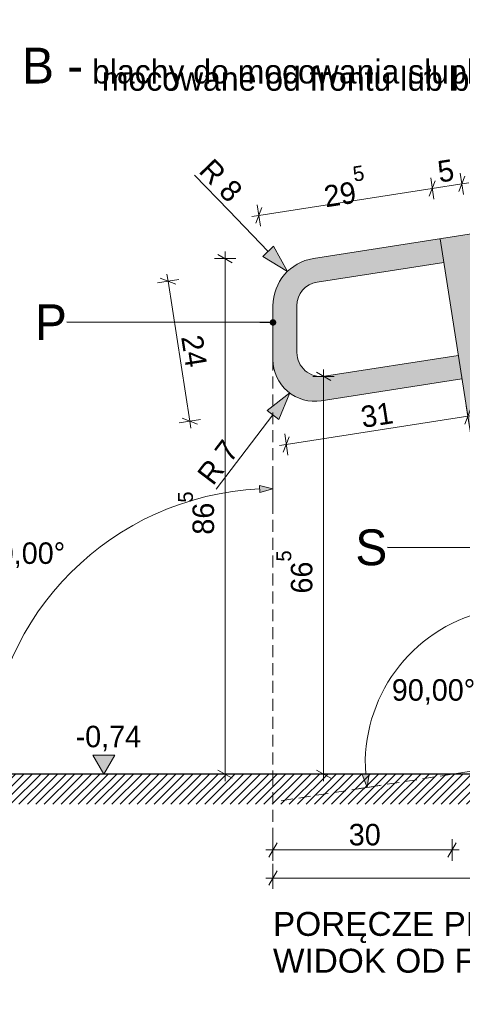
# Model space of a CAD drawing. Extents: x -445637 to -363038, y -16784 to 2261.
# Tile 10 of 29: x -440579 to -439838, y -13455 to -11806. Entities that reach past the tile are written whole.
import ezdxf

# ---------------------------------------------------------------- set-up
doc = ezdxf.new("R2010")
doc.units = 0
doc.header["$MEASUREMENT"] = 0
doc.linetypes.add('Krawędzie ukryte', pattern=[30, 20, -10])
for name, color, linetype, lineweight in [('0_Nr_Pióra__21', 7, 'Continuous', 13), ('0_Nr_Pióra__5', 7, 'Continuous', 13), ('Arch balustrady_Nr_Pióra__5', 7, 'Continuous', 13), ('Arch opisy_Nr_Pióra__21', 7, 'Continuous', 13), ('ARCH TABELA_Nr_Pióra__7', 7, 'Continuous', 13), ('arch wypelnienia_Nr_Pióra__21', 7, 'Continuous', 13), ('INWENT TEREN_Nr_Pióra__1', 7, 'Continuous', 25), ('INWENT WYMIARY_Nr_Pióra__21', 7, 'Continuous', 13), ('Istniejące schody_Nr_Pióra__5', 7, 'Continuous', 13)]:
    doc.layers.add(name, color=color, linetype=linetype, lineweight=lineweight)
doc.layers.add('arch wypelnienia_Nr_Pióra__2', color=7, linetype='Continuous', lineweight=13, true_color=0x7f7f7f)
doc.layers.add('INWENT WYMIARY', color=7, linetype='Continuous')
doc.styles.add('GENERATED_STYLE_1', font='txt')
doc.styles.add('GENERATED_STYLE_2', font='txt')
doc.styles.add('GENERATED_STYLE_3', font='txt')
doc.styles.add('GENERATED_STYLE_6', font='arial.ttf')
doc.dimstyles.new('GENERATED_STYLE__1', dxfattribs={"dimtxt": 35.999999, "dimasz": 18.24, "dimexe": 0.18, "dimexo": 0, "dimgap": 0.09, "dimtad": 1, "dimdec": 0, "dimlfac": 0.1, "dimzin": 0, "dimdsep": 46, "dimtxsty": 'GENERATED_STYLE_1', "dimblk": 'ARROWHEAD_2', "dimblk1": 'ARROWHEAD_2', "dimblk2": 'ARROWHEAD_2', "dimcen": 0.09, "dimclrd": 7, "dimclre": 7, "dimclrt": 7, "dimazin": 0, "dimtfac": 1, "dimtdec": 4, "dimtmove": 0, "dimatfit": 3, "dimfxl": 0, "dimtolj": 1, "dimtzin": 0, "dimarcsym": 0})
doc.dimstyles.new('GENERATED_STYLE__3', dxfattribs={"dimtxt": 35.999999, "dimasz": 18.24, "dimexe": 0.18, "dimexo": 0, "dimgap": 0.09, "dimtad": 1, "dimtih": 1, "dimtoh": 1, "dimdec": 0, "dimlfac": 0.1, "dimzin": 0, "dimdsep": 46, "dimtxsty": 'GENERATED_STYLE_1', "dimblk": 'ARROWHEAD_2', "dimblk1": 'ARROWHEAD_2', "dimblk2": 'ARROWHEAD_2', "dimcen": 0.09, "dimclrd": 7, "dimclre": 7, "dimclrt": 7, "dimazin": 0, "dimtfac": 1, "dimtdec": 4, "dimtmove": 0, "dimatfit": 3, "dimfxl": 0, "dimtolj": 1, "dimtzin": 0, "dimarcsym": 0})
doc.dimstyles.new('GENERATED_STYLE__4', dxfattribs={"dimtxt": 35.999999, "dimasz": 45.6, "dimexe": 0.18, "dimexo": 40, "dimgap": 0.09, "dimtad": 1, "dimdec": 0, "dimlfac": 0.1, "dimzin": 0, "dimdsep": 46, "dimtxsty": 'GENERATED_STYLE_1', "dimblk": 'ARROWHEAD_5', "dimblk1": 'ARROWHEAD_5', "dimblk2": 'ARROWHEAD_5', "dimcen": 0.09, "dimclrd": 7, "dimclre": 7, "dimclrt": 7, "dimazin": 0, "dimtfac": 1, "dimtdec": 4, "dimtmove": 0, "dimatfit": 3, "dimfxl": 0, "dimtolj": 1, "dimtzin": 0, "dimarcsym": 0})
doc.dimstyles.new('GENERATED_STYLE__5', dxfattribs={"dimtxt": 35.999999, "dimasz": 22.028986, "dimexe": 0.18, "dimexo": 40, "dimgap": 0.09, "dimtad": 1, "dimtih": 1, "dimtoh": 1, "dimdec": 0, "dimzin": 0, "dimdsep": 46, "dimtxsty": 'GENERATED_STYLE_1', "dimblk": 'ARROWHEAD_5', "dimblk1": 'ARROWHEAD_5', "dimblk2": 'ARROWHEAD_5', "dimcen": 0.09, "dimclrd": 7, "dimclre": 7, "dimclrt": 7, "dimazin": 0, "dimtfac": 1, "dimtdec": 4, "dimtmove": 2, "dimatfit": 3, "dimfxl": 0, "dimtolj": 1, "dimtzin": 0, "dimarcsym": 0})
doc.dimstyles.new('GENERATED_STYLE__6', dxfattribs={"dimtxt": 35.999999, "dimasz": 22.028986, "dimexe": 0.18, "dimexo": 40, "dimgap": 0.09, "dimtad": 1, "dimtih": 1, "dimtoh": 1, "dimdec": 0, "dimzin": 0, "dimdsep": 46, "dimtxsty": 'GENERATED_STYLE_1', "dimblk": 'ARROWHEAD_5', "dimblk1": 'ARROWHEAD_5', "dimblk2": 'ARROWHEAD_5', "dimcen": 0.09, "dimclrd": 7, "dimclre": 7, "dimclrt": 7, "dimazin": 0, "dimtfac": 1, "dimtdec": 4, "dimtmove": 0, "dimatfit": 3, "dimfxl": 0, "dimtolj": 1, "dimtzin": 0, "dimarcsym": 0})
doc.dimstyles.new('GENERATED_STYLE__7', dxfattribs={"dimtxt": 0.18, "dimasz": 21.888, "dimexe": 0.18, "dimexo": 0.0625, "dimgap": 0.09, "dimtad": 0, "dimtih": 1, "dimtoh": 1, "dimdec": 4, "dimzin": 0, "dimdsep": 46, "dimcen": 0.09, "dimadec": 0, "dimazin": 0, "dimtfac": 1, "dimtdec": 4, "dimtmove": 0, "dimatfit": 3, "dimldrblk": 'ARROWHEAD_11', "dimfxl": 0, "dimtolj": 1, "dimtzin": 0, "dimarcsym": 0})

# ---------------------------------------------------------------- blocks, each defined once
blk = doc.blocks.new('Wymiary_2', base_point=(-440438.2, -13069.6))
at = {"layer": 'INWENT WYMIARY_Nr_Pióra__21', "linetype": 'Continuous'}
blk.add_hatch(color=256, dxfattribs=at).paths.add_polyline_path([(-440438.2, -13069.6), (-440456.8, -13037.6), (-440419.6, -13037.6)], flags=0)
for p, q in [((-440438.2, -13069.6), (-440456.8, -13037.6)), ((-440456.8, -13037.6), (-440419.6, -13037.6)), ((-440419.6, -13037.6), (-440438.2, -13069.6)), ((-440438.2, -13069.6), (-440462.2, -13069.6)), ((-440438.2, -13069.6), (-440414.2, -13069.6))]:
    blk.add_line(p, q, dxfattribs=at)
at = {"layer": 'INWENT WYMIARY_Nr_Pióra__21', "insert": (-440485.5, -13031.2), "char_height": 36, "attachment_point": 7, "style": 'GENERATED_STYLE_1'}
blk.add_mtext('{-0,74}', dxfattribs=at)
blk = doc.blocks.new('*D27')
at = {"layer": 'INWENT WYMIARY_Nr_Pióra__21', "linetype": 'Continuous'}
for p, q in [((-440317.7, -12248.6), (-440343.6, -12238.6)), ((-440332.4, -12232), (-440330.6, -12243.6)), ((-440348.4, -12246.4), (-440312.8, -12240.8)), ((-440330.6, -12243.6), (-440294.1, -12478.4)), ((-440311.9, -12481.2), (-440276.3, -12475.6)), ((-440307, -12473.4), (-440281.2, -12483.4)), ((-440294.1, -12478.4), (-440292.3, -12490))]:
    blk.add_line(p, q, dxfattribs=at)
at = {"layer": 'INWENT WYMIARY_Nr_Pióra__21', "insert": (-440308.8, -12337.1), "char_height": 36, "attachment_point": 7, "rotation": 278.8391, "style": 'GENERATED_STYLE_1'}
blk.add_mtext('{24}', dxfattribs=at)
blk = doc.blocks.new('ARROWHEAD_2')
at = {"color": 0, "linetype": 'Continuous', "lineweight": 0}
for p, q in [((0, 0), (-1, 0)), ((-0.378, -0.655), (0.378, 0.655))]:
    blk.add_line(p, q, dxfattribs=at)
blk = doc.blocks.new('*D28')
at = {"layer": 'INWENT WYMIARY_Nr_Pióra__21', "linetype": 'Continuous'}
for p, q in [((-440217, -12205.7), (-440253, -12205.7)), ((-440223, -12212.7), (-440247, -12198.8)), ((-440235, -12205.7), (-440235, -12194)), ((-440235, -13069.6), (-440235, -12205.7)), ((-440247, -13062.7), (-440223, -13076.5)), ((-440217, -13069.6), (-440253, -13069.6)), ((-440235, -13081.4), (-440235, -13069.6))]:
    blk.add_line(p, q, dxfattribs=at)
at = {"layer": 'INWENT WYMIARY_Nr_Pióra__21', "insert": (-440253.2, -12668.3), "char_height": 36, "attachment_point": 7, "rotation": 90, "style": 'GENERATED_STYLE_2'}
blk.add_mtext('{86\\A1{\\H0.7x;\\S5^  ;}}', dxfattribs=at)
blk = doc.blocks.new('*D29')
at = {"layer": 'INWENT WYMIARY_Nr_Pióra__21', "linetype": 'Continuous'}
for p, q in [((-440052.3, -12403.1), (-440088.3, -12403.1)), ((-440058.3, -12410), (-440082.3, -12396.2)), ((-440070.3, -12403.1), (-440070.3, -12391.4)), ((-440070.3, -13069.6), (-440070.3, -12403.1)), ((-440082.3, -13062.7), (-440058.3, -13076.5)), ((-440052.3, -13069.6), (-440088.3, -13069.6)), ((-440070.3, -13081.4), (-440070.3, -13069.6))]:
    blk.add_line(p, q, dxfattribs=at)
at = {"layer": 'INWENT WYMIARY_Nr_Pióra__21', "insert": (-440088.5, -12767), "char_height": 36, "attachment_point": 7, "rotation": 90, "style": 'GENERATED_STYLE_2'}
blk.add_mtext('{66\\A1{\\H0.7x;\\S5^  ;}}', dxfattribs=at)
blk = doc.blocks.new('*D59')
at = {"layer": 'INWENT WYMIARY_Nr_Pióra__21', "linetype": 'Continuous'}
for p, q in [((-439843.7, -12093.5), (-439833.7, -12067.7)), ((-439841.4, -12062.8), (-439835.9, -12098.4)), ((-439893.1, -12101.2), (-439883.1, -12075.4)), ((-439838.7, -12080.6), (-439888.1, -12088.3)), ((-439827.1, -12078.8), (-439838.7, -12080.6))]:
    blk.add_line(p, q, dxfattribs=at)
at = {"layer": 'INWENT WYMIARY_Nr_Pióra__21', "char_height": 36, "attachment_point": 7, "rotation": 8.8391}
for s, insert, style in [('{5}', (-439875.9, -12079.1), 'GENERATED_STYLE_1'), ('{29\\A1{\\H0.7x;\\S5^  ;}}', (-440066.4, -12120.6), 'GENERATED_STYLE_2')]:
    blk.add_mtext(s, dxfattribs=dict(at, insert=insert, style=style))
blk = doc.blocks.new('*D60')
at = {"layer": 'INWENT WYMIARY_Nr_Pióra__21', "linetype": 'Continuous'}
for p, q in [((-439890.8, -12070.5), (-439885.3, -12106.1)), ((-439888.1, -12088.3), (-440178.5, -12133.5)), ((-439893.1, -12101.2), (-439883.1, -12075.4)), ((-439838.7, -12080.6), (-439888.1, -12088.3)), ((-440173.5, -12120.5), (-440183.5, -12146.4)), ((-440181.2, -12115.7), (-440175.7, -12151.3)), ((-440178.5, -12133.5), (-440190.1, -12135.3))]:
    blk.add_line(p, q, dxfattribs=at)
at = {"layer": 'INWENT WYMIARY_Nr_Pióra__21', "char_height": 36, "attachment_point": 7, "rotation": 8.8391}
for s, insert, style in [('{5}', (-439875.9, -12079.1), 'GENERATED_STYLE_1'), ('{29\\A1{\\H0.7x;\\S5^  ;}}', (-440066.4, -12120.6), 'GENERATED_STYLE_2')]:
    blk.add_mtext(s, dxfattribs=dict(at, insert=insert, style=style))
blk = doc.blocks.new('*D61')
at = {"layer": 'INWENT WYMIARY_Nr_Pióra__21', "linetype": 'Continuous'}
for p, q in [((-439825.9, -12487.9), (-439831.5, -12452.3)), ((-440132.6, -12517.3), (-439828.7, -12470.1)), ((-439823.7, -12457.2), (-439833.7, -12483)), ((-439828.7, -12470.1), (-439779.3, -12462.4)), ((-440129.8, -12535.1), (-440135.3, -12499.6)), ((-440144.2, -12519.1), (-440132.6, -12517.3)), ((-440127.6, -12504.4), (-440137.6, -12530.3))]:
    blk.add_line(p, q, dxfattribs=at)
at = {"layer": 'INWENT WYMIARY_Nr_Pióra__21', "char_height": 36, "attachment_point": 7, "rotation": 8.8391}
for s, insert, style in [('{83\\A1{\\H0.7x;\\S5^  ;}}', (-439400.3, -12408.1), 'GENERATED_STYLE_2'), ('{5}', (-439816.5, -12460.9), 'GENERATED_STYLE_1'), ('{31}', (-440004.5, -12490.1), 'GENERATED_STYLE_1')]:
    blk.add_mtext(s, dxfattribs=dict(at, insert=insert, style=style))
blk = doc.blocks.new('*D62')
at = {"layer": 'INWENT WYMIARY_Nr_Pióra__21', "linetype": 'Continuous'}
for p, q in [((-439779.3, -12462.4), (-438955.2, -12334.3)), ((-439825.9, -12487.9), (-439831.5, -12452.3)), ((-439774.3, -12449.5), (-439784.3, -12475.3)), ((-439776.5, -12480.2), (-439782.1, -12444.6)), ((-439823.7, -12457.2), (-439833.7, -12483)), ((-439828.7, -12470.1), (-439779.3, -12462.4))]:
    blk.add_line(p, q, dxfattribs=at)
at = {"layer": 'INWENT WYMIARY_Nr_Pióra__21', "char_height": 36, "attachment_point": 7, "rotation": 8.8391}
for s, insert, style in [('{83\\A1{\\H0.7x;\\S5^  ;}}', (-439400.3, -12408.1), 'GENERATED_STYLE_2'), ('{5}', (-439816.5, -12460.9), 'GENERATED_STYLE_1'), ('{31}', (-440004.5, -12490.1), 'GENERATED_STYLE_1')]:
    blk.add_mtext(s, dxfattribs=dict(at, insert=insert, style=style))
blk = doc.blocks.new('*D63')
at = {"layer": 'INWENT WYMIARY_Nr_Pióra__21', "linetype": 'Continuous'}
for p, q in [((-438960.2, -12347.2), (-438950.2, -12321.3)), ((-438952.5, -12352), (-438958, -12316.5)), ((-439779.3, -12462.4), (-438955.2, -12334.3)), ((-438955.2, -12334.3), (-438943.6, -12332.4)), ((-439774.3, -12449.5), (-439784.3, -12475.3)), ((-439776.5, -12480.2), (-439782.1, -12444.6))]:
    blk.add_line(p, q, dxfattribs=at)
at = {"layer": 'INWENT WYMIARY_Nr_Pióra__21', "char_height": 36, "attachment_point": 7, "rotation": 8.8391}
for s, insert, style in [('{83\\A1{\\H0.7x;\\S5^  ;}}', (-439400.3, -12408.1), 'GENERATED_STYLE_2'), ('{5}', (-439816.5, -12460.9), 'GENERATED_STYLE_1'), ('{31}', (-440004.5, -12490.1), 'GENERATED_STYLE_1')]:
    blk.add_mtext(s, dxfattribs=dict(at, insert=insert, style=style))
blk = doc.blocks.new('*D95')
at = {"layer": 'INWENT WYMIARY_Nr_Pióra__21', "linetype": 'Continuous'}
for p, q in [((-440154.9, -13261.7), (-440154.9, -13225.7)), ((-434974.9, -13261.7), (-434974.9, -13225.7)), ((-440166.7, -13243.7), (-440154.9, -13243.7)), ((-440148, -13231.7), (-440161.9, -13255.7)), ((-440154.9, -13243.7), (-434974.9, -13243.7)), ((-434981.9, -13255.7), (-434968, -13231.7)), ((-434974.9, -13243.7), (-434963.2, -13243.7))]:
    blk.add_line(p, q, dxfattribs=at)
at = {"layer": 'INWENT WYMIARY_Nr_Pióra__21', "insert": (-437599.5, -13236.5), "char_height": 36, "attachment_point": 7, "style": 'GENERATED_STYLE_1'}
blk.add_mtext('{518}', dxfattribs=at)
blk = doc.blocks.new('*D161')
at = {"layer": 'INWENT WYMIARY_Nr_Pióra__21', "linetype": 'Continuous'}
for p, q in [((-440154.9, -13214.6), (-440154.9, -13178.6)), ((-439854.9, -13214.6), (-439854.9, -13178.6)), ((-440148, -13184.6), (-440161.9, -13208.6)), ((-439861.9, -13208.6), (-439848, -13184.6)), ((-440166.7, -13196.6), (-440154.9, -13196.6)), ((-440154.9, -13196.6), (-439854.9, -13196.6)), ((-439854.9, -13196.6), (-439843.2, -13196.6))]:
    blk.add_line(p, q, dxfattribs=at)
at = {"layer": 'INWENT WYMIARY_Nr_Pióra__21', "insert": (-440028, -13189.4), "char_height": 36, "attachment_point": 7, "style": 'GENERATED_STYLE_1'}
blk.add_mtext('{30}', dxfattribs=at)
blk = doc.blocks.new('*D190')
at = {"layer": '0_Nr_Pióra__21', "linetype": 'Continuous'}
blk.add_hatch(color=256, dxfattribs=at).paths.add_polyline_path([(-440130.5, -12227.2), (-440171.7, -12202.5), (-440153.8, -12185.3)], flags=0)
for p, q in [((-440229, -12125.3), (-440286.4, -12065.8)), ((-440162.7, -12193.9), (-440229, -12125.3)), ((-440171.7, -12202.5), (-440153.8, -12185.3)), ((-440130.5, -12227.2), (-440153.8, -12185.3)), ((-440130.5, -12227.2), (-440171.7, -12202.5))]:
    blk.add_line(p, q, dxfattribs=at)
at = {"layer": '0_Nr_Pióra__21', "insert": (-440281.3, -12060.8), "char_height": 36, "attachment_point": 7, "rotation": 314.008, "style": 'GENERATED_STYLE_1'}
blk.add_mtext('{R 8}', dxfattribs=at)
blk = doc.blocks.new('ARROWHEAD_5')
at = {"color": 0, "linetype": 'Continuous', "lineweight": 0}
blk.add_line((0, 0), (-1, 0), dxfattribs=at)
blk.add_solid([(-1, 0.2679), (0, 0), (-1, -0.2679), (-1, 0.2679)], dxfattribs=at)
blk = doc.blocks.new('*D192')
at = {"layer": '0_Nr_Pióra__21', "linetype": 'Continuous'}
blk.add_hatch(color=256, dxfattribs=at).paths.add_polyline_path([(-440126.9, -12430.8), (-440145.1, -12475.2), (-440164.9, -12460.1)], flags=0)
for p, q in [((-440126.9, -12430.8), (-440164.9, -12460.1)), ((-440126.9, -12430.8), (-440145.1, -12475.2)), ((-440155, -12467.7), (-440199.6, -12526.2)), ((-440145.1, -12475.2), (-440164.9, -12460.1)), ((-440199.6, -12526.2), (-440249.8, -12592))]:
    blk.add_line(p, q, dxfattribs=at)
at = {"layer": '0_Nr_Pióra__21', "insert": (-440255.5, -12587.7), "char_height": 36, "attachment_point": 7, "rotation": 52.6876, "style": 'GENERATED_STYLE_1'}
blk.add_mtext('{R 7}', dxfattribs=at)
blk = doc.blocks.new('*D198')
at = {"layer": '0_Nr_Pióra__5', "linetype": 'Continuous'}
for points in [[(-439778.6, -12792.6), (-439799.3, -12802.8), (-439801.7, -12791.1)], [(-439997.2, -13091.7), (-440005.7, -13070.2), (-439993.7, -13068.8)]]:
    blk.add_hatch(color=256, dxfattribs=at).paths.add_polyline_path(points, flags=0)
for p, q in [((-439778.6, -12792.6), (-439801.7, -12791.1)), ((-439799.3, -12802.8), (-439801.7, -12791.1)), ((-439778.6, -12792.6), (-439799.3, -12802.8)), ((-440005.7, -13070.2), (-439993.7, -13068.8)), ((-439997.2, -13091.7), (-440005.7, -13070.2)), ((-439997.2, -13091.7), (-439993.7, -13068.8)), ((-440018.7, -13095.1), (-439975.7, -13088.4))]:
    blk.add_line(p, q, dxfattribs=at)
blk.add_arc((-439738.3, -13051.5), 262, 103.7369, 183.9413, dxfattribs=at)
at = {"layer": '0_Nr_Pióra__21', "insert": (-439955.9, -12953.2), "char_height": 36, "attachment_point": 7, "style": 'GENERATED_STYLE_1'}
blk.add_mtext('{90,00°}', dxfattribs=at)
blk = doc.blocks.new('*D200')
at = {"layer": '0_Nr_Pióra__5', "linetype": 'Continuous'}
for points in [[(-440154.9, -12591.4), (-440177.2, -12597.9), (-440177.5, -12585.9)], [(-440633.2, -13069.6), (-440638.7, -13047.1), (-440626.7, -13047.4)]]:
    blk.add_hatch(color=256, dxfattribs=at).paths.add_polyline_path(points, flags=0)
for p, q in [((-440154.9, -12613.1), (-440154.9, -12569.6)), ((-440154.9, -12591.4), (-440177.5, -12585.9)), ((-440177.2, -12597.9), (-440177.5, -12585.9)), ((-440154.9, -12591.4), (-440177.2, -12597.9)), ((-440633.2, -13069.6), (-440638.7, -13047.1)), ((-440638.7, -13047.1), (-440626.7, -13047.4)), ((-440633.2, -13069.6), (-440626.7, -13047.4))]:
    blk.add_line(p, q, dxfattribs=at)
blk.add_arc((-440154.9, -13069.6), 478.3, 92.6828, 177.3172, dxfattribs=at)
at = {"layer": '0_Nr_Pióra__21', "insert": (-440642.6, -12724), "char_height": 36, "attachment_point": 7, "style": 'GENERATED_STYLE_1'}
blk.add_mtext('{90,00°}', dxfattribs=at)
blk = doc.blocks.new('ARROWHEAD_11')
at = {"color": 0, "linetype": 'Continuous', "lineweight": 0}
blk.add_line((0, 0), (-1, 0), dxfattribs=at)
at = {"color": 0, "linetype": 'Continuous', "lineweight": 0, "const_width": 0.25, "flags": 128}
blk.add_lwpolyline([(-0.125, 0, 1), (0.125, 0, 1)], format="xyb", close=True, dxfattribs=at)

msp = doc.modelspace()

# ---------------------------------------------------------------- hatches: boundary and pattern name
at = {"layer": 'arch wypelnienia_Nr_Pióra__2', "linetype": 'Continuous'}
h = msp.add_hatch(color=256, dxfattribs=at)
h.paths.add_polyline_path([(-440064.2, -12442.6, -0.501377), (-440154.9, -12373.5), (-440154.9, -12284.8, -0.369717), (-440087.2, -12205.7), (-435124.9, -11434.1), (-435124.9, -11259.4), (-435074.9, -11259.4), (-435074.9, -11426.3, -0.477508), (-434974.9, -11501.7), (-434974.9, -11592.8, -0.369717), (-435034.2, -11660.4), (-435074.9, -11666.8), (-435074.9, -13040.6), (-435124.9, -13040.6), (-435124.9, -12294.4), (-435274.9, -12317.8), (-435274.9, -12386.1), (-435204.9, -12386.1), (-435204.9, -12506.1), (-435394.9, -12506.1), (-435394.9, -12386.1), (-435324.9, -12386.1), (-435324.9, -12325.5), (-436184.9, -12459.3), (-436184.9, -12527.6), (-436114.9, -12527.6), (-436114.9, -12647.6), (-436304.9, -12647.6), (-436304.9, -12527.6), (-436234.9, -12527.6), (-436234.9, -12467), (-437094.9, -12600.8), (-437094.9, -12669.1), (-437024.9, -12669.1), (-437024.9, -12789.1), (-437214.9, -12789.1), (-437214.9, -12669.1), (-437144.9, -12669.1), (-437144.9, -12608.5), (-438004.9, -12742.3), (-438004.9, -12810.6), (-437934.9, -12810.6), (-437934.9, -12930.6), (-438124.9, -12930.6), (-438124.9, -12810.6), (-438054.9, -12810.6), (-438054.9, -12750.1), (-438914.9, -12883.8), (-438914.9, -12952.1), (-438844.9, -12952.1), (-438844.9, -13072.1), (-439034.9, -13072.1), (-439034.9, -12952.1), (-438964.9, -12952.1), (-438964.9, -12891.6), (-439744.3, -13012.8), (-439838.4, -12407.5)], flags=0)
h.paths.add_polyline_path([(-439844.6, -12368), (-440070.3, -12403.1, -0.447873), (-440114.9, -12363.3), (-440114.9, -12284.8, -0.369717), (-440081.1, -12245.3), (-439868.8, -12212.3)], flags=0)
h.paths.add_polyline_path([(-438964.9, -12231.2), (-439795.2, -12360.3), (-439819.4, -12204.6), (-438964.9, -12071.7)], flags=0)
h.paths.add_polyline_path([(-438964.9, -12271.7), (-438964.9, -12375.4), (-439773.3, -12501.1), (-439789, -12399.8)], flags=0)
h.paths.add_polyline_path([(-438964.9, -12496.9), (-439754.8, -12619.7), (-439770.2, -12520.9), (-438964.9, -12395.7)], flags=0)
h.paths.add_polyline_path([(-438964.9, -12618.3), (-439736.4, -12738.3), (-439751.8, -12639.5), (-438964.9, -12517.1)], flags=0)
h.paths.add_polyline_path([(-438964.9, -12739.8), (-439718, -12856.9), (-439733.3, -12758.1), (-438964.9, -12638.6)], flags=0)
h.paths.add_polyline_path([(-438964.9, -12861.2), (-439699.5, -12975.4), (-439714.9, -12876.6), (-438964.9, -12760)], flags=0)
h.paths.add_polyline_path([(-438054.9, -12618.5), (-438054.9, -12719.7), (-438914.9, -12853.4), (-438914.9, -12752.2)], flags=0)
h.paths.add_polyline_path([(-438054.9, -12598.3), (-438914.9, -12732), (-438914.9, -12630.8), (-438054.9, -12497.1)], flags=0)
h.paths.add_polyline_path([(-438054.9, -12476.8), (-438914.9, -12610.6), (-438914.9, -12509.4), (-438054.9, -12375.6)], flags=0)
h.paths.add_polyline_path([(-438054.9, -12355.4), (-438914.9, -12489.1), (-438914.9, -12387.9), (-438054.9, -12254.2)], flags=0)
h.paths.add_polyline_path([(-438054.9, -12233.9), (-438914.9, -12367.7), (-438914.9, -12263.9), (-438054.9, -12130.2)], flags=0)
h.paths.add_polyline_path([(-438054.9, -12089.7), (-438914.9, -12223.4), (-438914.9, -12063.9), (-438054.9, -11930.2)], flags=0)
h.paths.add_polyline_path([(-437144.9, -11788.7), (-437144.9, -11948.2), (-438004.9, -12081.9), (-438004.9, -11922.4)], flags=0)
h.paths.add_polyline_path([(-437144.9, -11988.7), (-437144.9, -12092.4), (-438004.9, -12226.2), (-438004.9, -12122.4)], flags=0)
h.paths.add_polyline_path([(-437144.9, -12213.9), (-438004.9, -12347.6), (-438004.9, -12246.4), (-437144.9, -12112.7)], flags=0)
h.paths.add_polyline_path([(-437144.9, -12234.1), (-437144.9, -12335.3), (-438004.9, -12469), (-438004.9, -12367.8)], flags=0)
h.paths.add_polyline_path([(-437144.9, -12456.7), (-438004.9, -12590.5), (-438004.9, -12489.3), (-437144.9, -12355.5)], flags=0)
h.paths.add_polyline_path([(-437144.9, -12578.2), (-438004.9, -12711.9), (-438004.9, -12610.7), (-437144.9, -12477)], flags=0)
h.paths.add_polyline_path([(-436234.9, -12335.5), (-436234.9, -12436.7), (-437094.9, -12570.4), (-437094.9, -12469.2)], flags=0)
h.paths.add_polyline_path([(-436234.9, -12214), (-436234.9, -12315.2), (-437094.9, -12449), (-437094.9, -12347.8)], flags=0)
h.paths.add_polyline_path([(-436234.9, -12193.8), (-437094.9, -12327.5), (-437094.9, -12226.3), (-436234.9, -12092.6)], flags=0)
h.paths.add_polyline_path([(-436234.9, -11971.1), (-436234.9, -12072.4), (-437094.9, -12206.1), (-437094.9, -12104.9)], flags=0)
h.paths.add_polyline_path([(-436234.9, -11847.2), (-436234.9, -11950.9), (-437094.9, -12084.6), (-437094.9, -11980.9)], flags=0)
h.paths.add_polyline_path([(-436234.9, -11647.2), (-436234.9, -11806.7), (-437094.9, -11940.4), (-437094.9, -11780.9)], flags=0)
h.paths.add_polyline_path([(-435324.9, -11505.6), (-435324.9, -11665.2), (-436184.9, -11798.9), (-436184.9, -11639.4)], flags=0)
h.paths.add_polyline_path([(-435324.9, -11705.6), (-435324.9, -11809.4), (-436184.9, -11943.1), (-436184.9, -11839.4)], flags=0)
h.paths.add_polyline_path([(-435324.9, -11930.8), (-436184.9, -12064.6), (-436184.9, -11963.4), (-435324.9, -11829.6)], flags=0)
h.paths.add_polyline_path([(-435324.9, -11951.1), (-435324.9, -12052.3), (-436184.9, -12186), (-436184.9, -12084.8)], flags=0)
h.paths.add_polyline_path([(-435324.9, -12295.2), (-436184.9, -12428.9), (-436184.9, -12327.7), (-435324.9, -12194)], flags=0)
h.paths.add_polyline_path([(-435324.9, -12173.7), (-436184.9, -12307.5), (-436184.9, -12206.3), (-435324.9, -12072.5)], flags=0)
h.paths.add_polyline_path([(-435274.9, -11697.9), (-435124.9, -11674.5), (-435124.9, -11780.1), (-435124.9, -12264.1), (-435274.9, -12287.4)], flags=0)
h.paths.add_polyline_path([(-435024.9, -11592.8, -0.369717), (-435050.3, -11622.5), (-435074.9, -11626.3), (-435074.9, -11466.8), (-435059.6, -11464.4, -0.460155), (-435024.9, -11494)], flags=0)
h.paths.add_polyline_path([(-435274.9, -11497.9), (-435124.9, -11474.5), (-435124.9, -11634.1), (-435274.9, -11657.4)], flags=0)
at = {"layer": 'arch wypelnienia_Nr_Pióra__21', "linetype": 'Continuous'}
h = msp.add_hatch(dxfattribs=at)
h.set_pattern_fill('Cegła_zwykła', color=256, style=0, pattern_type=2)
h.set_pattern_definition([(45, (0, 0), (-7.07106781, 7.07106781), [])])
h.paths.add_polyline_path([(-440801.3, -13069.6), (-434673.1, -13069.6), (-434673.1, -13120.1), (-440801.3, -13120.1)], flags=0)

# ---------------------------------------------------------------- linework, layer by layer
at = {"layer": 'Arch balustrady_Nr_Pióra__5', "linetype": 'Continuous'}
for p, q in [((-440087.2, -12205.7), (-435124.9, -11434.1)), ((-439744.3, -13012.8), (-439874.9, -12172.7)), ((-440081.1, -12245.3), (-439868.8, -12212.3)), ((-440154.9, -12284.8), (-440154.9, -12375)), ((-440114.9, -12284.8), (-440114.9, -12363.3)), ((-440068.8, -12402.9), (-439844.6, -12368)), ((-440074.2, -12444.2), (-439838.4, -12407.5))]:
    msp.add_line(p, q, dxfattribs=at)
for centre, radius, start, end in [((-440074.9, -12284.8), 80, 98.8391, 180), ((-440074.9, -12284.8), 40, 98.8391, 180), ((-440074.9, -12363.3), 40, 180, 278.8391), ((-440084.9, -12375), 70, 180, 278.8391)]:
    msp.add_arc(centre, radius, start, end, dxfattribs=at)
at = {"layer": 'INWENT TEREN_Nr_Pióra__1', "linetype": 'Continuous'}
msp.add_line((-434673.1, -13069.6), (-440801.3, -13069.6), dxfattribs=at)
at = {"layer": 'Istniejące schody_Nr_Pióra__5', "linetype": 'Continuous'}
msp.add_line((-439854.9, -13069.6), (-435224.9, -12349.6), dxfattribs=at)
at = {"layer": 'Istniejące schody_Nr_Pióra__5', "linetype": 'Krawędzie ukryte'}
for p, q in [((-440154.9, -12373.5), (-440154.9, -13069.6)), ((-440154.9, -13069.6), (-440154.9, -13243.7)), ((-439854.9, -13069.6), (-440143.1, -13114.4))]:
    msp.add_line(p, q, dxfattribs=at)

# ---------------------------------------------------------------- block references
at = {"layer": 'INWENT WYMIARY', "linetype": 'Continuous'}
msp.add_blockref('Wymiary_2', (-440438.2, -13069.6), dxfattribs=at)

# ---------------------------------------------------------------- texts
at = {"layer": 'Arch opisy_Nr_Pióra__21', "linetype": 'Continuous', "insert": (-440575.2, -11925.2), "char_height": 60, "width": 1266.602, "attachment_point": 7, "line_spacing_factor": 0.321084, "style": 'GENERATED_STYLE_3'}
msp.add_mtext('{B -\\H0.666667x; blachy do mocowania słupków 200x120x8 mm\\P         mocowane od frontu lub boku schodów}', dxfattribs=at)
at = {"layer": 'Arch opisy_Nr_Pióra__21', "linetype": 'Continuous', "char_height": 60, "width": 46.306, "attachment_point": 6, "style": 'GENERATED_STYLE_3'}
for s, insert in [('{P}', (-440500.1, -12312.5)), ('{S}', (-439963.5, -12690))]:
    msp.add_mtext(s, dxfattribs=dict(at, insert=insert))
at = {"layer": 'ARCH TABELA_Nr_Pióra__7', "linetype": 'Continuous', "insert": (-440154.9, -13300.5), "char_height": 40, "attachment_point": 1, "line_spacing_factor": 0.9248, "style": 'GENERATED_STYLE_6'}
msp.add_mtext('{PORĘCZE PRZY WEJSCIU DO PRZYCHODNI OD STRONY POŁUDNIWEJ\\PWIDOK OD FRONTU}', dxfattribs=at)

# ---------------------------------------------------------------- dimensions: what is measured, and where the dimension line sits
at = {"linetype": 'Continuous'}
for center, mpoint, picture, middle in [((-440074.9, -12284.8), (-440130.5, -12227.2), '*D190', (-440241.7, -12075.9)), ((-440083.7, -12374.2), (-440126.9, -12430.8), '*D192', (-440246.6, -12546.3))]:
    dim = msp.add_radius_dim(center=center, mpoint=mpoint, dimstyle='GENERATED_STYLE__4', dxfattribs=at)
    dim.commit()
    dim.dimension.update_dxf_attribs({"geometry": picture, "text_midpoint": middle})
for base, center, p1, p2, dimstyle, picture, middle in [((-440493.1, -12731.4), (-440154.9, -13069.6), (-440154.9, -12284.8), (-445636.7, -13069.6), 'GENERATED_STYLE__6', '*D200', (-440571.2, -12706)), ((-439949.8, -12896.9), (-439738.3, -13051.5), (-439838.4, -12407.5), (-444251.6, -13753.3), 'GENERATED_STYLE__5', '*D198', (-439884.5, -12935.2))]:
    dim = msp.add_angular_dim_3p(base=base, center=center, p1=p1, p2=p2, dimstyle=dimstyle, dxfattribs=at)
    dim.commit()
    dim.dimension.update_dxf_attribs({"geometry": picture, "text_midpoint": middle, "dimtype": 165})
at = {"layer": 'INWENT WYMIARY', "linetype": 'Continuous'}
for base, p1, p2, picture, middle in [((-440154.9, -13243.7), (-440154.9, -12312.8), (-434974.9, -11501.7), '*D95', (-437558.5, -13218.5)), ((-440154.9, -13196.6), (-440154.9, -12958.9), (-439854.9, -13069.6), '*D161', (-440000.7, -13171.4))]:
    dim = msp.add_linear_dim(base=base, p1=p1, p2=p2, dimstyle='GENERATED_STYLE__3', dxfattribs=at)
    dim.commit()
    dim.dimension.update_dxf_attribs({"geometry": picture, "text_midpoint": middle})
for base, p1, p2, angle, picture, middle in [((-439838.7, -12080.6), (-439874.9, -12172.7), (-440154.9, -12284.8), 188.8391, '*D60', (-440004.8, -12081)), ((-439838.7, -12080.6), (-439825.5, -12165), (-439874.9, -12172.7), 188.8391, '*D59', (-439865.1, -12059.2)), ((-440330.6, -12243.6), (-439825.5, -12165), (-439789, -12399.8), 278.8391, '*D27', (-440286.8, -12361.3)), ((-440235, -13069.6), (-440206.9, -13069.6), (-440087.2, -12205.7), 90, '*D28', (-440260.2, -12605)), ((-440132.6, -12517.3), (-439789, -12399.8), (-438964.9, -12271.7), 8.8391, '*D63', (-439338.8, -12368.4)), ((-440132.6, -12517.3), (-440154.9, -12373.5), (-439838.4, -12407.5), 8.8391, '*D61', (-439980.3, -12468.2)), ((-440132.6, -12517.3), (-439838.4, -12407.5), (-439789, -12399.8), 8.8391, '*D62', (-439805.8, -12441)), ((-440070.3, -13069.6), (-440257.6, -13069.6), (-440242.8, -12403.1), 90, '*D29', (-440095.5, -12703.6))]:
    dim = msp.add_linear_dim(base=base, p1=p1, p2=p2, angle=angle, dimstyle='GENERATED_STYLE__1', dxfattribs=at)
    dim.commit()
    dim.dimension.update_dxf_attribs({"geometry": picture, "text_midpoint": middle})

# ---------------------------------------------------------------- leaders
at = {"layer": 'Arch opisy_Nr_Pióra__21', "linetype": 'Continuous', "annotation_type": 0, "has_hookline": 1, "hookline_direction": 1, "text_width": 40}
for points in [[(-440154.9, -12312.8), (-440500, -12312.5)], [(-439794.5, -12690.3), (-439963.4, -12690)]]:
    msp.add_leader(points, dimstyle='GENERATED_STYLE__7', dxfattribs=at)

doc.saveas('drawing.dxf')
